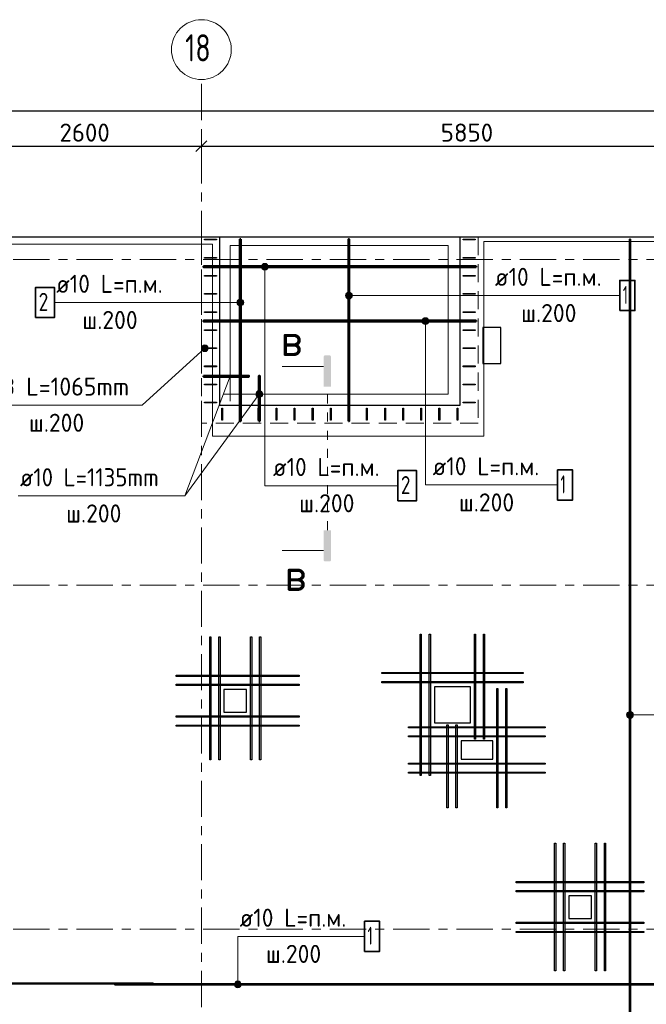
# Model space of a CAD drawing. Header units: metres. Extents: x -38 to 88, y -15 to 19.
# Tile 15 of 41: x 43.64 to 50.57, y 8.17 to 19.05. Entities that reach past the tile are written whole.
import ezdxf

# ---------------------------------------------------------------- set-up
doc = ezdxf.new("R2010")
doc.units = ezdxf.units.M
doc.header["$PDMODE"] = 65
for name, pattern in [('______11', [0.5, 0.4, -0.05, 0, -0.05]), ('______2', [0.27, 0.2, -0.07]), ('______5', [1.1, 0.8, -0.1, 0.1, -0.1]), ('______9', [0.1, 0, -0.1])]:
    doc.linetypes.add(name, pattern=pattern)
for name, color, linetype, lineweight in [('XR$2$Осевая линия (1)', 7, '______5', 13), ('XR$2$Размерная линия (1)', 7, 'Continuous', 13), ('XR$3$Арм. стержнями верхней зоны', 180, 'Continuous', 35), ('XR$3$Арм. стержнями нижней зоны', 180, 'Continuous', 35), ('XR$3$Арм.стержн. Арматура края', 96, 'Continuous', 35), ('XR$3$Арм.стержн. Доп. арматура', 180, 'Continuous', 35), ('XR$3$Арм.стержн. Хомут', 240, 'Continuous', 35), ('XR$3$ВК__отв в полу 1-2 эт', 220, 'Continuous', 25), ('XR$3$Перекрытие (1)', 7, 'Continuous', 35), ('XR$3$Перекрытие (2)', 7, 'Continuous', 35)]:
    doc.layers.add(name, color=color, linetype=linetype, lineweight=lineweight)
doc.styles.add('ISOCPEUR', font='txt')
doc.dimstyles.new('DIMSTYLE_3', dxfattribs={"dimtxt": 0.2, "dimasz": 0.2, "dimexe": 0, "dimexo": 0, "dimgap": 0.1, "dimtad": 2, "dimdec": 0, "dimlfac": 1000, "dimrnd": 5, "dimzin": 12, "dimdsep": 46, "dimtxsty": 'ISOCPEUR', "dimblk1": 'ALL_ML_STRICH', "dimblk2": 'ALL_ML_STRICH', "dimsah": 1, "dimcen": 0, "dimclrd": 7, "dimclre": 256, "dimclrt": 7, "dimadec": 0, "dimazin": 0, "dimtfac": 1, "dimtdec": 0, "dimtix": 1, "dimtmove": 2, "dimatfit": 3, "dimfxl": 0, "dimtzin": 0, "dimlwd": 0, "dimlwe": -3, "dimarcsym": 0})

# ---------------------------------------------------------------- blocks, each defined once
blk = doc.blocks.new('ALL_ML_STRICH')
at = {"color": 0, "linetype": 'ByBlock', "lineweight": -2}
for p, q in [((-1, 0), (0.5, 0)), ((-0.3, -0.3), (0.3, 0.3)), ((0, -0.5), (0, 0.5))]:
    blk.add_line(p, q, dxfattribs=at)
blk = doc.blocks.new('*D19')
at = {"layer": 'DEFPOINTS', "color": 7, "linetype": 'Continuous', "lineweight": 13, "transparency": 33554687}
for p in [(0.5, 18.043), (0.5, 17.947), (61.6, 17.12)]:
    blk.add_point(p, dxfattribs=at)
at = {"layer": 'XR$2$Размерная линия (1)', "color": 9, "linetype": 'Continuous', "lineweight": -2, "true_color": 0xc7c7c7, "transparency": 33554687}
for p, q in [((0.5, 17.967), (0.5, 18.043)), ((61.6, 17.14), (61.6, 18.043))]:
    blk.add_line(p, q, dxfattribs=at)
at = {"layer": 'XR$2$Размерная линия (1)', "color": 7, "linetype": 'Continuous', "lineweight": -2, "transparency": 33554687}
blk.add_line((0.5, 18.043), (61.6, 18.043), dxfattribs=at)
at = {"layer": 'XR$2$Размерная линия (1)', "color": 7, "linetype": 'Continuous', "lineweight": 13, "transparency": 33554687, "xscale": 0.2, "yscale": 0.2, "zscale": 0.2, "rotation": 180}
blk.add_blockref('ALL_ML_STRICH', (0.5, 18.043), dxfattribs=at)
at = {"layer": 'XR$2$Размерная линия (1)', "color": 7, "linetype": 'Continuous', "lineweight": 13, "transparency": 33554687, "xscale": 0.2, "yscale": 0.2, "zscale": 0.2}
blk.add_blockref('ALL_ML_STRICH', (61.6, 18.043), dxfattribs=at)
at = {"layer": 'XR$2$Размерная линия (1)', "color": 7, "linetype": 'Continuous', "lineweight": 13, "transparency": 33554687, "insert": (31.1, 18.193), "char_height": 0.2, "width": 1, "attachment_point": 5, "style": 'ISOCPEUR'}
blk.add_mtext('\\A1;{61100}', dxfattribs=at)
blk = doc.blocks.new('*D30')
at = {"layer": 'DEFPOINTS', "color": 7, "linetype": 'Continuous', "lineweight": 13, "transparency": 33554687}
for p in [(43.05, 17.674), (43.05, 17.653), (45.65, 17.62)]:
    blk.add_point(p, dxfattribs=at)
at = {"layer": 'XR$2$Размерная линия (1)', "color": 9, "linetype": 'Continuous', "lineweight": -2, "true_color": 0xc7c7c7, "transparency": 33554687}
for p, q in [((43.05, 17.654), (43.05, 17.653)), ((45.65, 17.64), (45.65, 17.653))]:
    blk.add_line(p, q, dxfattribs=at)
at = {"layer": 'XR$2$Размерная линия (1)', "color": 7, "linetype": 'Continuous', "lineweight": -2, "transparency": 33554687}
blk.add_line((43.05, 17.653), (45.65, 17.653), dxfattribs=at)
at = {"layer": 'XR$2$Размерная линия (1)', "color": 7, "linetype": 'Continuous', "lineweight": 13, "transparency": 33554687, "xscale": 0.2, "yscale": 0.2, "zscale": 0.2, "rotation": 180}
blk.add_blockref('ALL_ML_STRICH', (43.05, 17.653), dxfattribs=at)
at = {"layer": 'XR$2$Размерная линия (1)', "color": 7, "linetype": 'Continuous', "lineweight": 13, "transparency": 33554687, "xscale": 0.2, "yscale": 0.2, "zscale": 0.2}
blk.add_blockref('ALL_ML_STRICH', (45.65, 17.653), dxfattribs=at)
at = {"layer": 'XR$2$Размерная линия (1)', "color": 7, "linetype": 'Continuous', "lineweight": 13, "transparency": 33554687, "insert": (44.36, 17.803), "char_height": 0.2, "width": 0.8, "attachment_point": 5, "style": 'ISOCPEUR'}
blk.add_mtext('\\A1;{2600}', dxfattribs=at)
blk = doc.blocks.new('*D31')
at = {"layer": 'DEFPOINTS', "color": 7, "linetype": 'Continuous', "lineweight": 13, "transparency": 33554687}
for p in [(45.65, 17.653), (45.65, 17.62), (51.5, 17.39)]:
    blk.add_point(p, dxfattribs=at)
at = {"layer": 'XR$2$Размерная линия (1)', "color": 9, "linetype": 'Continuous', "lineweight": -2, "true_color": 0xc7c7c7, "transparency": 33554687}
for p, q in [((45.65, 17.64), (45.65, 17.653)), ((51.5, 17.41), (51.5, 17.653))]:
    blk.add_line(p, q, dxfattribs=at)
at = {"layer": 'XR$2$Размерная линия (1)', "color": 7, "linetype": 'Continuous', "lineweight": -2, "transparency": 33554687}
blk.add_line((45.65, 17.653), (51.5, 17.653), dxfattribs=at)
at = {"layer": 'XR$2$Размерная линия (1)', "color": 7, "linetype": 'Continuous', "lineweight": 13, "transparency": 33554687, "xscale": 0.2, "yscale": 0.2, "zscale": 0.2, "rotation": 180}
blk.add_blockref('ALL_ML_STRICH', (45.65, 17.653), dxfattribs=at)
at = {"layer": 'XR$2$Размерная линия (1)', "color": 7, "linetype": 'Continuous', "lineweight": 13, "transparency": 33554687, "xscale": 0.2, "yscale": 0.2, "zscale": 0.2}
blk.add_blockref('ALL_ML_STRICH', (51.5, 17.653), dxfattribs=at)
at = {"layer": 'XR$2$Размерная линия (1)', "color": 7, "linetype": 'Continuous', "lineweight": 13, "transparency": 33554687, "insert": (48.585, 17.803), "char_height": 0.2, "width": 0.8, "attachment_point": 5, "style": 'ISOCPEUR'}
blk.add_mtext('\\A1;{5850}', dxfattribs=at)

msp = doc.modelspace()

# ---------------------------------------------------------------- hatches: boundary and pattern name
at = {"linetype": 'Continuous', "lineweight": 25, "true_color": 0x000000, "transparency": 33554687}
for points in [[(47.0006, 15.324), (47.0011, 15.3265), (47.0019, 15.3289), (47.003, 15.3312), (47.0045, 15.3333), (47.0062, 15.3353), (47.0081, 15.3369), (47.0102, 15.3384), (47.0125, 15.3395), (47.0149, 15.3403), (47.0174, 15.3408), (47.02, 15.341), (47.0645, 15.341), (47.067, 15.3408), (47.0695, 15.3403), (47.072, 15.3395), (47.0743, 15.3384), (47.0764, 15.3369), (47.0783, 15.3353), (47.08, 15.3333), (47.0814, 15.3312), (47.0825, 15.3289), (47.0834, 15.3265), (47.0839, 15.324), (47.084, 15.3214), (47.084, 14.9965), (47.0004, 14.9965), (47.0004, 15.3214)], [(47.0006, 13.081), (47.0004, 13.0836), (47.0004, 13.4085), (47.084, 13.4085), (47.084, 13.0836), (47.0839, 13.081), (47.0834, 13.0785), (47.0825, 13.0761), (47.0814, 13.0738), (47.08, 13.0717), (47.0783, 13.0697), (47.0764, 13.0681), (47.0743, 13.0666), (47.072, 13.0655), (47.0695, 13.0647), (47.067, 13.0642), (47.0645, 13.064), (47.02, 13.064), (47.0174, 13.0642), (47.0149, 13.0647), (47.0125, 13.0655), (47.0102, 13.0666), (47.0081, 13.0681), (47.0062, 13.0697), (47.0045, 13.0717), (47.003, 13.0738), (47.0019, 13.0761), (47.0011, 13.0785)]]:
    msp.add_hatch(color=18, dxfattribs=at).paths.add_polyline_path(points, flags=16)
at = {"layer": 'XR$3$Арм. стержнями верхней зоны', "linetype": 'Continuous', "lineweight": 13, "transparency": 33554687}
for points in [[(46.3136, 16.3202), (46.3886, 16.3202), (46.3834, 16.3389)], [(46.3136, 16.3202), (46.3834, 16.3389), (46.3189, 16.3389)], [(46.3189, 16.3389), (46.3834, 16.3389), (46.3699, 16.3524)], [(46.3189, 16.3389), (46.3699, 16.3524), (46.3324, 16.3524)], [(46.3324, 16.3524), (46.3699, 16.3524), (46.3511, 16.3577)], [(46.3189, 16.3014), (46.3886, 16.3202), (46.3136, 16.3202)], [(46.3189, 16.3014), (46.3834, 16.3014), (46.3886, 16.3202)], [(46.3324, 16.2879), (46.3834, 16.3014), (46.3189, 16.3014)], [(46.3324, 16.2879), (46.3699, 16.2879), (46.3834, 16.3014)], [(46.3699, 16.2879), (46.3324, 16.2879), (46.3511, 16.2827)], [(46.048, 15.9066), (46.048, 15.9441), (46.0428, 15.9253)], [(46.048, 15.9441), (46.0615, 15.8931), (46.0615, 15.9576)], [(46.048, 15.9441), (46.048, 15.9066), (46.0615, 15.8931)], [(46.0615, 15.9576), (46.0803, 15.8878), (46.0803, 15.9628)], [(46.0615, 15.9576), (46.0615, 15.8931), (46.0803, 15.8878)], [(46.0803, 15.9628), (46.0803, 15.8878), (46.099, 15.8931)], [(46.0803, 15.9628), (46.099, 15.8931), (46.099, 15.9576)], [(46.099, 15.9576), (46.099, 15.8931), (46.1125, 15.9066)], [(46.099, 15.9576), (46.1125, 15.9066), (46.1125, 15.9441)], [(46.1125, 15.9441), (46.1125, 15.9066), (46.1178, 15.9253)], [(50.3552, 11.3492), (50.3552, 11.3867), (50.35, 11.368)], [(50.3687, 11.3357), (50.3687, 11.4002), (50.3552, 11.3867)], [(50.3687, 11.3357), (50.3552, 11.3867), (50.3552, 11.3492)], [(50.3875, 11.3305), (50.3875, 11.4055), (50.3687, 11.4002)], [(50.3875, 11.3305), (50.3687, 11.4002), (50.3687, 11.3357)], [(50.4062, 11.3357), (50.4062, 11.4002), (50.3875, 11.4055)], [(50.4062, 11.3357), (50.3875, 11.4055), (50.3875, 11.3305)], [(50.4197, 11.3492), (50.4197, 11.3867), (50.4062, 11.4002)], [(50.4197, 11.3492), (50.4062, 11.4002), (50.4062, 11.3357)], [(50.4197, 11.3867), (50.4197, 11.3492), (50.425, 11.368)]]:
    msp.add_hatch(color=7, dxfattribs=at).paths.add_polyline_path(points)
at = {"layer": 'XR$3$Арм. стержнями нижней зоны', "linetype": 'Continuous', "lineweight": 13, "transparency": 33554687}
for points in [[(47.248, 15.9834), (47.248, 16.0209), (47.2428, 16.0021)], [(47.2615, 15.9699), (47.2615, 16.0344), (47.248, 16.0209)], [(47.2615, 15.9699), (47.248, 16.0209), (47.248, 15.9834)], [(47.2803, 15.9646), (47.2803, 16.0396), (47.2615, 16.0344)], [(47.2803, 15.9646), (47.2615, 16.0344), (47.2615, 15.9699)], [(47.299, 15.9699), (47.299, 16.0344), (47.2803, 16.0396)], [(47.299, 15.9699), (47.2803, 16.0396), (47.2803, 15.9646)], [(47.3125, 15.9834), (47.3125, 16.0209), (47.299, 16.0344)], [(47.3125, 15.9834), (47.299, 16.0344), (47.299, 15.9699)], [(47.3125, 16.0209), (47.3125, 15.9834), (47.3178, 16.0021)], [(48.0889, 15.7202), (48.1639, 15.7202), (48.1586, 15.7389)], [(48.0889, 15.7202), (48.1586, 15.7389), (48.0941, 15.7389)], [(48.0941, 15.7014), (48.1639, 15.7202), (48.0889, 15.7202)], [(48.0941, 15.7389), (48.1586, 15.7389), (48.1451, 15.7524)], [(48.0941, 15.7389), (48.1451, 15.7524), (48.1076, 15.7524)], [(48.0941, 15.7014), (48.1586, 15.7014), (48.1639, 15.7202)], [(48.1076, 15.6879), (48.1586, 15.7014), (48.0941, 15.7014)], [(48.1076, 15.7524), (48.1451, 15.7524), (48.1264, 15.7577)], [(48.1076, 15.6879), (48.1451, 15.6879), (48.1586, 15.7014)], [(48.1451, 15.6879), (48.1076, 15.6879), (48.1264, 15.6827)], [(46.0857, 8.4088), (46.0212, 8.4088), (46.0159, 8.39)], [(46.0857, 8.4088), (46.0159, 8.39), (46.0909, 8.39)], [(46.0909, 8.39), (46.0159, 8.39), (46.0212, 8.3713)], [(46.0722, 8.4223), (46.0347, 8.4223), (46.0212, 8.4088)], [(46.0722, 8.4223), (46.0212, 8.4088), (46.0857, 8.4088)], [(46.0909, 8.39), (46.0212, 8.3713), (46.0857, 8.3713)], [(46.0347, 8.4223), (46.0722, 8.4223), (46.0534, 8.4275)], [(46.0857, 8.3713), (46.0212, 8.3713), (46.0347, 8.3578)], [(46.0857, 8.3713), (46.0347, 8.3578), (46.0722, 8.3578)], [(46.0722, 8.3578), (46.0347, 8.3578), (46.0534, 8.3525)]]:
    msp.add_hatch(color=7, dxfattribs=at).paths.add_polyline_path(points)
at = {"layer": 'XR$3$Арм.стержн. Арматура края', "linetype": 'Continuous', "lineweight": 13, "transparency": 33554687}
for points in [[(46.2532, 14.9179), (46.3205, 14.8918), (46.26, 14.9361)], [(46.2561, 14.8991), (46.3052, 14.8798), (46.2532, 14.9179)], [(46.2532, 14.9179), (46.3052, 14.8798), (46.3205, 14.8918)], [(46.26, 14.9361), (46.3274, 14.9101), (46.2753, 14.9482)], [(46.26, 14.9361), (46.3205, 14.8918), (46.3274, 14.9101)], [(46.2753, 14.9482), (46.3244, 14.9289), (46.2942, 14.9511)], [(46.2753, 14.9482), (46.3274, 14.9101), (46.3244, 14.9289)], [(46.2942, 14.9511), (46.3244, 14.9289), (46.3124, 14.9443)], [(46.2863, 14.8769), (46.2561, 14.8991), (46.2681, 14.8837)], [(46.2561, 14.8991), (46.2863, 14.8769), (46.3052, 14.8798)]]:
    msp.add_hatch(color=7, dxfattribs=at).paths.add_polyline_path(points)
at = {"layer": 'XR$3$Арм.стержн. Хомут', "linetype": 'Continuous', "lineweight": 13, "transparency": 33554687}
for points in [[(45.6628, 15.4478), (45.7236, 15.4087), (45.6802, 15.4565)], [(45.6802, 15.4565), (45.7236, 15.4087), (45.7245, 15.4278)], [(45.6802, 15.4565), (45.7245, 15.4278), (45.6993, 15.4556)], [(45.6993, 15.4556), (45.7245, 15.4278), (45.7158, 15.4452)], [(45.6515, 15.4122), (45.6958, 15.3835), (45.6524, 15.4313)], [(45.6767, 15.3844), (45.6515, 15.4122), (45.6602, 15.3948)], [(45.6515, 15.4122), (45.6767, 15.3844), (45.6958, 15.3835)], [(45.6524, 15.4313), (45.7132, 15.3922), (45.6628, 15.4478)], [(45.6524, 15.4313), (45.6958, 15.3835), (45.7132, 15.3922)], [(45.6628, 15.4478), (45.7132, 15.3922), (45.7236, 15.4087)]]:
    msp.add_hatch(color=7, dxfattribs=at).paths.add_polyline_path(points)

# ---------------------------------------------------------------- linework, layer by layer
at = {"color": 7, "linetype": 'Continuous', "lineweight": 13, "transparency": 33554687}
for p, q in [((47.0004, 15.2195), (46.5437, 15.2195)), ((47.0004, 13.1855), (46.5437, 13.1855))]:
    msp.add_line(p, q, dxfattribs=at)
at = {"color": 7, "linetype": '______9', "lineweight": 13, "transparency": 33554687}
msp.add_line((47.0422, 13.4085), (47.0422, 14.9965), dxfattribs=at)
at = {"layer": 'XR$2$Осевая линия (1)', "color": 253, "linetype": '______11', "lineweight": 13, "true_color": 0xa0a0a0, "transparency": 33554687}
for p, q in [((45.65, 6.74), (45.65, 18.35)), ((-2.63, 16.4), (62.6, 16.4)), ((-2.63, 12.8), (62.6, 12.8)), ((-2.63, 9), (62.6, 9))]:
    msp.add_line(p, q, dxfattribs=at)
at = {"layer": 'XR$2$Осевая линия (1)', "color": 7, "linetype": 'Continuous', "lineweight": 13, "transparency": 33554687}
msp.add_circle((45.6504, 18.7201), 0.3304, dxfattribs=at)
at = {"layer": 'XR$3$Арм. стержнями верхней зоны', "color": 7, "linetype": 'Continuous', "lineweight": 13, "transparency": 33554687}
for p, q in [((46.3511, 16.3577), (46.3511, 16.3577)), ((46.3136, 16.3202), (46.3136, 16.3202)), ((46.3511, 13.9008), (46.3511, 16.3202)), ((46.3511, 16.2827), (46.3511, 16.2827)), ((46.3886, 16.3202), (46.3886, 16.3202)), ((44.0251, 15.9253), (45.4251, 15.9253)), ((45.4251, 15.9253), (46.0803, 15.9253)), ((46.0428, 15.9253), (46.0428, 15.9253)), ((46.0803, 15.9628), (46.0803, 15.9628)), ((46.0803, 15.8878), (46.0803, 15.8878)), ((46.1178, 15.9253), (46.1178, 15.9253)), ((46.3511, 13.9008), (47.8211, 13.9008)), ((50.35, 11.368), (50.35, 11.368)), ((50.3875, 11.4055), (50.3875, 11.4055)), ((50.8533, 11.368), (50.3875, 11.368)), ((50.3875, 11.3305), (50.3875, 11.3305)), ((50.425, 11.368), (50.425, 11.368))]:
    msp.add_line(p, q, dxfattribs=at)
at = {"layer": 'XR$3$Арм. стержнями верхней зоны', "color": 4, "linetype": 'Continuous', "lineweight": 50, "transparency": 33554687}
for points in [[(46.0853, 16.625), (46.0853, 14.6153), (46.0753, 14.6153), (46.0753, 16.625), (46.0853, 16.625)], [(48.6855, 16.3152), (45.675, 16.3152), (45.675, 16.3252), (48.6855, 16.3252), (48.6855, 16.3152)]]:
    msp.add_lwpolyline(points, dxfattribs=at)
at = {"layer": 'XR$3$Арм. стержнями верхней зоны', "color": 4, "linetype": 'Continuous', "lineweight": 35, "transparency": 33554687}
msp.add_lwpolyline([(50.3925, 16.625), (50.3925, 5.195), (50.3825, 5.195), (50.3825, 16.625), (50.3925, 16.625)], dxfattribs=at)
at = {"layer": 'XR$3$Арм. стержнями верхней зоны', "color": 7, "linetype": 'Continuous', "lineweight": 35, "transparency": 33554687}
for points in [[(43.8185, 15.7586), (44.0251, 15.7586), (44.0251, 16.092), (43.8185, 16.092), (43.8185, 15.7586)], [(47.8211, 13.7341), (48.0278, 13.7341), (48.0278, 14.0674), (47.8211, 14.0674), (47.8211, 13.7341)]]:
    msp.add_lwpolyline(points, dxfattribs=at)
at = {"layer": 'XR$3$Арм. стержнями верхней зоны', "color": 7, "linetype": 'Continuous', "lineweight": 13, "transparency": 33554687}
for centre in [(46.3511, 16.3202), (46.0803, 15.9253), (50.3875, 11.368)]:
    msp.add_circle(centre, 0.0375, dxfattribs=at)
at = {"layer": 'XR$3$Арм. стержнями нижней зоны', "color": 7, "linetype": 'Continuous', "lineweight": 13, "transparency": 33554687}
for p, q in [((47.2428, 16.0021), (47.2428, 16.0021)), ((47.2803, 16.0396), (47.2803, 16.0396)), ((48.8747, 16.0021), (47.2803, 16.0021)), ((47.3178, 16.0021), (47.3178, 16.0021)), ((48.8747, 16.0021), (50.2747, 16.0021)), ((47.2803, 15.9646), (47.2803, 15.9646)), ((48.0889, 15.7202), (48.0889, 15.7202)), ((48.1264, 15.7577), (48.1264, 15.7577)), ((48.1264, 13.9094), (48.1264, 15.7202)), ((48.1264, 15.6827), (48.1264, 15.6827)), ((48.1639, 15.7202), (48.1639, 15.7202)), ((48.1264, 13.9094), (49.5864, 13.9094)), ((46.0534, 8.9206), (47.4534, 8.9206)), ((46.0534, 8.9206), (46.0534, 8.39)), ((46.0159, 8.39), (46.0159, 8.39)), ((46.0534, 8.4275), (46.0534, 8.4275)), ((46.0909, 8.39), (46.0909, 8.39)), ((46.0534, 8.3525), (46.0534, 8.3525))]:
    msp.add_line(p, q, dxfattribs=at)
at = {"layer": 'XR$3$Арм. стержнями нижней зоны', "color": 4, "linetype": 'Continuous', "lineweight": 50, "transparency": 33554687}
for points in [[(47.2753, 14.6153), (47.2753, 16.625), (47.2853, 16.625), (47.2853, 14.6153), (47.2753, 14.6153)], [(48.6855, 15.7152), (45.675, 15.7152), (45.675, 15.7252), (48.6855, 15.7252), (48.6855, 15.7152)]]:
    msp.add_lwpolyline(points, dxfattribs=at)
at = {"layer": 'XR$3$Арм. стержнями нижней зоны', "color": 7, "linetype": 'Continuous', "lineweight": 35, "transparency": 33554687}
for points in [[(50.2747, 15.8354), (50.4414, 15.8354), (50.4414, 16.1688), (50.2747, 16.1688), (50.2747, 15.8354)], [(49.5864, 13.7427), (49.753, 13.7427), (49.753, 14.0761), (49.5864, 14.0761), (49.5864, 13.7427)], [(47.4534, 8.7539), (47.6201, 8.7539), (47.6201, 9.0872), (47.4534, 9.0872), (47.4534, 8.7539)]]:
    msp.add_lwpolyline(points, dxfattribs=at)
at = {"layer": 'XR$3$Арм. стержнями нижней зоны', "color": 4, "linetype": 'Continuous', "lineweight": 35, "transparency": 33554687}
for points in [[(45.115, 8.395), (33.415, 8.395), (33.415, 8.405), (45.115, 8.405), (45.115, 8.395)], [(56.395, 8.385), (44.695, 8.385), (44.695, 8.395), (56.395, 8.395), (56.395, 8.385)]]:
    msp.add_lwpolyline(points, dxfattribs=at)
at = {"layer": 'XR$3$Арм. стержнями нижней зоны', "color": 7, "linetype": 'Continuous', "lineweight": 13, "transparency": 33554687}
for centre in [(47.2803, 16.0021), (48.1264, 15.7202), (46.0534, 8.39)]:
    msp.add_circle(centre, 0.0375, dxfattribs=at)
at = {"layer": 'XR$3$Арм.стержн. Арматура края', "color": 7, "linetype": 'Continuous', "lineweight": 13, "transparency": 33554687}
for p, q in [((45.4656, 13.7875), (46.2903, 14.914)), ((46.26, 14.9361), (46.26, 14.9361)), ((46.3124, 14.9443), (46.3124, 14.9443)), ((46.2681, 14.8837), (46.2681, 14.8837)), ((46.3205, 14.8918), (46.3205, 14.8918)), ((43.6256, 13.7875), (45.4656, 13.7875))]:
    msp.add_line(p, q, dxfattribs=at)
at = {"layer": 'XR$3$Арм.стержн. Арматура края', "color": 4, "linetype": 'Continuous', "lineweight": 50, "transparency": 33554687}
for points in [[(45.675, 15.1152), (46.175, 15.1152), (46.175, 15.1052), (45.675, 15.1052), (45.675, 15.1152)], [(46.2853, 14.6152), (46.2853, 15.1152), (46.2953, 15.1152), (46.2953, 14.6152), (46.2853, 14.6152)]]:
    msp.add_lwpolyline(points, dxfattribs=at)
at = {"layer": 'XR$3$Арм.стержн. Арматура края', "color": 7, "linetype": 'Continuous', "lineweight": 13, "transparency": 33554687}
msp.add_circle((46.2903, 14.914), 0.0375, dxfattribs=at)
at = {"layer": 'XR$3$Арм.стержн. Доп. арматура', "color": 34, "linetype": 'Continuous', "lineweight": 25, "transparency": 33554687}
for points in [[(45.744, 10.87), (45.744, 12.23), (45.756, 12.23), (45.756, 10.87), (45.744, 10.87)], [(45.744, 10.87), (45.744, 12.23), (45.756, 12.23), (45.756, 10.87), (45.744, 10.87)], [(45.844, 10.87), (45.844, 12.23), (45.856, 12.23), (45.856, 10.87), (45.844, 10.87)], [(45.844, 10.87), (45.844, 12.23), (45.856, 12.23), (45.856, 10.87), (45.844, 10.87)], [(46.194, 10.87), (46.194, 12.23), (46.206, 12.23), (46.206, 10.87), (46.194, 10.87)], [(46.194, 10.87), (46.194, 12.23), (46.206, 12.23), (46.206, 10.87), (46.194, 10.87)], [(46.294, 10.87), (46.294, 12.23), (46.306, 12.23), (46.306, 10.87), (46.294, 10.87)], [(46.294, 10.87), (46.294, 12.23), (46.306, 12.23), (46.306, 10.87), (46.294, 10.87)], [(48.069, 10.7), (48.069, 12.26), (48.081, 12.26), (48.081, 10.7), (48.069, 10.7)], [(48.069, 10.7), (48.069, 12.26), (48.081, 12.26), (48.081, 10.7), (48.069, 10.7)], [(48.169, 10.7), (48.169, 12.26), (48.181, 12.26), (48.181, 10.7), (48.169, 10.7)], [(48.169, 10.7), (48.169, 12.26), (48.181, 12.26), (48.181, 10.7), (48.169, 10.7)], [(48.669, 11.1), (48.669, 12.26), (48.681, 12.26), (48.681, 11.1), (48.669, 11.1)], [(48.669, 11.1), (48.669, 12.26), (48.681, 12.26), (48.681, 11.1), (48.669, 11.1)], [(48.769, 11.1), (48.769, 12.26), (48.781, 12.26), (48.781, 11.1), (48.769, 11.1)], [(48.769, 11.1), (48.769, 12.26), (48.781, 12.26), (48.781, 11.1), (48.769, 11.1)], [(46.73, 11.794), (45.37, 11.794), (45.37, 11.806), (46.73, 11.806), (46.73, 11.794)], [(46.73, 11.794), (45.37, 11.794), (45.37, 11.806), (46.73, 11.806), (46.73, 11.794)], [(49.205, 11.824), (47.645, 11.824), (47.645, 11.836), (49.205, 11.836), (49.205, 11.824)], [(49.205, 11.824), (47.645, 11.824), (47.645, 11.836), (49.205, 11.836), (49.205, 11.824)], [(46.73, 11.694), (45.37, 11.694), (45.37, 11.706), (46.73, 11.706), (46.73, 11.694)], [(46.73, 11.694), (45.37, 11.694), (45.37, 11.706), (46.73, 11.706), (46.73, 11.694)], [(49.205, 11.724), (47.645, 11.724), (47.645, 11.736), (49.205, 11.736), (49.205, 11.724)], [(49.205, 11.724), (47.645, 11.724), (47.645, 11.736), (49.205, 11.736), (49.205, 11.724)], [(48.914, 10.34), (48.914, 11.66), (48.926, 11.66), (48.926, 10.34), (48.914, 10.34)], [(48.914, 10.34), (48.914, 11.66), (48.926, 11.66), (48.926, 10.34), (48.914, 10.34)], [(49.014, 10.34), (49.014, 11.66), (49.026, 11.66), (49.026, 10.34), (49.014, 10.34)], [(49.014, 10.34), (49.014, 11.66), (49.026, 11.66), (49.026, 10.34), (49.014, 10.34)], [(46.73, 11.344), (45.37, 11.344), (45.37, 11.356), (46.73, 11.356), (46.73, 11.344)], [(46.73, 11.344), (45.37, 11.344), (45.37, 11.356), (46.73, 11.356), (46.73, 11.344)], [(46.73, 11.244), (45.37, 11.244), (45.37, 11.256), (46.73, 11.256), (46.73, 11.244)], [(46.73, 11.244), (45.37, 11.244), (45.37, 11.256), (46.73, 11.256), (46.73, 11.244)], [(49.45, 11.224), (47.94, 11.224), (47.94, 11.236), (49.45, 11.236), (49.45, 11.224)], [(49.45, 11.224), (47.94, 11.224), (47.94, 11.236), (49.45, 11.236), (49.45, 11.224)], [(48.364, 10.34), (48.364, 11.26), (48.376, 11.26), (48.376, 10.34), (48.364, 10.34)], [(48.364, 10.34), (48.364, 11.26), (48.376, 11.26), (48.376, 10.34), (48.364, 10.34)], [(48.464, 10.34), (48.464, 11.26), (48.476, 11.26), (48.476, 10.34), (48.464, 10.34)], [(48.464, 10.34), (48.464, 11.26), (48.476, 11.26), (48.476, 10.34), (48.464, 10.34)], [(49.45, 11.124), (47.94, 11.124), (47.94, 11.136), (49.45, 11.136), (49.45, 11.124)], [(49.45, 11.124), (47.94, 11.124), (47.94, 11.136), (49.45, 11.136), (49.45, 11.124)], [(49.45, 10.824), (47.94, 10.824), (47.94, 10.836), (49.45, 10.836), (49.45, 10.824)], [(49.45, 10.824), (47.94, 10.824), (47.94, 10.836), (49.45, 10.836), (49.45, 10.824)], [(49.45, 10.724), (47.94, 10.724), (47.94, 10.736), (49.45, 10.736), (49.45, 10.724)], [(49.45, 10.724), (47.94, 10.724), (47.94, 10.736), (49.45, 10.736), (49.45, 10.724)], [(49.554, 8.54), (49.554, 9.95), (49.566, 9.95), (49.566, 8.54), (49.554, 8.54)], [(49.554, 8.54), (49.554, 9.95), (49.566, 9.95), (49.566, 8.54), (49.554, 8.54)], [(49.654, 8.54), (49.654, 9.95), (49.666, 9.95), (49.666, 8.54), (49.654, 8.54)], [(49.654, 8.54), (49.654, 9.95), (49.666, 9.95), (49.666, 8.54), (49.654, 8.54)], [(50.004, 8.54), (50.004, 9.95), (50.016, 9.95), (50.016, 8.54), (50.004, 8.54)], [(50.004, 8.54), (50.004, 9.95), (50.016, 9.95), (50.016, 8.54), (50.004, 8.54)], [(50.104, 8.54), (50.104, 9.95), (50.116, 9.95), (50.116, 8.54), (50.104, 8.54)], [(50.104, 8.54), (50.104, 9.95), (50.116, 9.95), (50.116, 8.54), (50.104, 8.54)], [(50.54, 9.514), (49.13, 9.514), (49.13, 9.526), (50.54, 9.526), (50.54, 9.514)], [(50.54, 9.514), (49.13, 9.514), (49.13, 9.526), (50.54, 9.526), (50.54, 9.514)], [(50.54, 9.414), (49.13, 9.414), (49.13, 9.426), (50.54, 9.426), (50.54, 9.414)], [(50.54, 9.414), (49.13, 9.414), (49.13, 9.426), (50.54, 9.426), (50.54, 9.414)], [(50.54, 9.064), (49.13, 9.064), (49.13, 9.076), (50.54, 9.076), (50.54, 9.064)], [(50.54, 9.064), (49.13, 9.064), (49.13, 9.076), (50.54, 9.076), (50.54, 9.064)], [(50.54, 8.964), (49.13, 8.964), (49.13, 8.976), (50.54, 8.976), (50.54, 8.964)], [(50.54, 8.964), (49.13, 8.964), (49.13, 8.976), (50.54, 8.976), (50.54, 8.964)]]:
    msp.add_lwpolyline(points, dxfattribs=at)
at = {"layer": 'XR$3$Арм.стержн. Хомут', "color": 7, "linetype": 'Continuous', "lineweight": 13, "transparency": 33554687}
for p, q in [((44.9945, 14.7898), (45.688, 15.42)), ((45.6602, 15.3948), (45.6602, 15.3948)), ((45.6628, 15.4478), (45.6628, 15.4478)), ((45.7132, 15.3922), (45.7132, 15.3922)), ((45.7158, 15.4452), (45.7158, 15.4452)), ((43.2745, 14.7898), (44.9945, 14.7898))]:
    msp.add_line(p, q, dxfattribs=at)
at = {"layer": 'XR$3$Арм.стержн. Хомут', "color": 40, "linetype": 'Continuous', "lineweight": 25, "transparency": 33554687}
for points in [[(45.684, 16.624), (45.816, 16.624), (45.816, 16.616), (45.684, 16.616), (45.684, 16.624)], [(48.676, 16.616), (48.544, 16.616), (48.544, 16.624), (48.676, 16.624), (48.676, 16.616)], [(45.684, 16.424), (45.816, 16.424), (45.816, 16.416), (45.684, 16.416), (45.684, 16.424)], [(48.676, 16.416), (48.544, 16.416), (48.544, 16.424), (48.676, 16.424), (48.676, 16.416)], [(45.684, 16.224), (45.816, 16.224), (45.816, 16.216), (45.684, 16.216), (45.684, 16.224)], [(48.676, 16.216), (48.544, 16.216), (48.544, 16.224), (48.676, 16.224), (48.676, 16.216)], [(45.684, 16.024), (45.816, 16.024), (45.816, 16.016), (45.684, 16.016), (45.684, 16.024)], [(48.676, 16.016), (48.544, 16.016), (48.544, 16.024), (48.676, 16.024), (48.676, 16.016)], [(45.684, 15.824), (45.816, 15.824), (45.816, 15.816), (45.684, 15.816), (45.684, 15.824)], [(48.676, 15.816), (48.544, 15.816), (48.544, 15.824), (48.676, 15.824), (48.676, 15.816)], [(45.684, 15.624), (45.816, 15.624), (45.816, 15.616), (45.684, 15.616), (45.684, 15.624)], [(48.676, 15.616), (48.544, 15.616), (48.544, 15.624), (48.676, 15.624), (48.676, 15.616)], [(45.684, 15.424), (45.816, 15.424), (45.816, 15.416), (45.684, 15.416), (45.684, 15.424)], [(48.676, 15.416), (48.544, 15.416), (48.544, 15.424), (48.676, 15.424), (48.676, 15.416)], [(45.684, 15.224), (45.816, 15.224), (45.816, 15.216), (45.684, 15.216), (45.684, 15.224)], [(48.676, 15.216), (48.544, 15.216), (48.544, 15.224), (48.676, 15.224), (48.676, 15.216)], [(45.684, 15.024), (45.816, 15.024), (45.816, 15.016), (45.684, 15.016), (45.684, 15.024)], [(48.676, 15.016), (48.544, 15.016), (48.544, 15.024), (48.676, 15.024), (48.676, 15.016)], [(45.684, 14.824), (45.816, 14.824), (45.816, 14.816), (45.684, 14.816), (45.684, 14.824)], [(48.676, 14.816), (48.544, 14.816), (48.544, 14.824), (48.676, 14.824), (48.676, 14.816)], [(45.876, 14.624), (45.876, 14.756), (45.884, 14.756), (45.884, 14.624), (45.876, 14.624)], [(46.076, 14.624), (46.076, 14.756), (46.084, 14.756), (46.084, 14.624), (46.076, 14.624)], [(46.276, 14.624), (46.276, 14.756), (46.284, 14.756), (46.284, 14.624), (46.276, 14.624)], [(46.476, 14.624), (46.476, 14.756), (46.484, 14.756), (46.484, 14.624), (46.476, 14.624)], [(46.676, 14.624), (46.676, 14.756), (46.684, 14.756), (46.684, 14.624), (46.676, 14.624)], [(46.876, 14.624), (46.876, 14.756), (46.884, 14.756), (46.884, 14.624), (46.876, 14.624)], [(47.076, 14.624), (47.076, 14.756), (47.084, 14.756), (47.084, 14.624), (47.076, 14.624)], [(47.276, 14.624), (47.276, 14.756), (47.284, 14.756), (47.284, 14.624), (47.276, 14.624)], [(47.476, 14.624), (47.476, 14.756), (47.484, 14.756), (47.484, 14.624), (47.476, 14.624)], [(47.676, 14.624), (47.676, 14.756), (47.684, 14.756), (47.684, 14.624), (47.676, 14.624)], [(47.876, 14.624), (47.876, 14.756), (47.884, 14.756), (47.884, 14.624), (47.876, 14.624)], [(48.076, 14.624), (48.076, 14.756), (48.084, 14.756), (48.084, 14.624), (48.076, 14.624)], [(48.276, 14.624), (48.276, 14.756), (48.284, 14.756), (48.284, 14.624), (48.276, 14.624)], [(48.476, 14.624), (48.476, 14.756), (48.484, 14.756), (48.484, 14.624), (48.476, 14.624)]]:
    msp.add_lwpolyline(points, dxfattribs=at)
at = {"layer": 'XR$3$Арм.стержн. Хомут', "color": 7, "linetype": 'Continuous', "lineweight": 13, "transparency": 33554687}
msp.add_circle((45.688, 15.42), 0.0375, dxfattribs=at)
at = {"layer": 'XR$3$ВК__отв в полу 1-2 эт', "color": 7, "linetype": 'Continuous', "lineweight": 13, "transparency": 33554687}
msp.add_line((45.9671, 15.1102), (45.4656, 13.7875), dxfattribs=at)
for points in [[(43.0035, 16.569), (45.7735, 16.569), (45.7735, 14.449), (48.7735, 14.449), (48.7735, 16.599), (51.2835, 16.599), (51.2835, 16.329)], [(45.8971, 14.914), (48.3771, 14.914), (48.3771, 16.554), (45.9671, 16.554), (45.9671, 14.834)]]:
    msp.add_lwpolyline(points, dxfattribs=at)
at = {"layer": 'XR$3$Перекрытие (1)', "color": 7, "linetype": 'Continuous', "lineweight": 25, "transparency": 33554687}
for p, q in [((42.85, 16.65), (45.85, 16.65)), ((45.85, 16.65), (45.85, 14.79)), ((48.51, 14.79), (48.5105, 16.65)), ((48.5105, 16.65), (51.625, 16.65)), ((48.7605, 15.65), (48.7605, 15.25)), ((48.9605, 15.65), (48.7605, 15.65)), ((48.9605, 15.25), (48.9605, 15.65)), ((48.7605, 15.25), (48.9605, 15.25)), ((45.85, 14.79), (48.51, 14.79)), ((45.9, 11.65), (45.9, 11.4)), ((46.15, 11.65), (45.9, 11.65)), ((46.15, 11.4), (46.15, 11.65)), ((48.225, 11.68), (48.225, 11.28)), ((48.625, 11.68), (48.225, 11.68)), ((48.625, 11.28), (48.625, 11.68)), ((45.9, 11.4), (46.15, 11.4)), ((48.225, 11.28), (48.625, 11.28)), ((48.52, 11.08), (48.52, 10.88)), ((48.87, 11.08), (48.52, 11.08)), ((48.87, 10.88), (48.87, 11.08)), ((48.52, 10.88), (48.87, 10.88)), ((49.71, 9.37), (49.71, 9.12)), ((49.96, 9.37), (49.71, 9.37)), ((49.96, 9.12), (49.96, 9.37)), ((49.71, 9.12), (49.96, 9.12))]:
    msp.add_line(p, q, dxfattribs=at)
at = {"layer": 'XR$3$Перекрытие (2)', "color": 7, "linetype": '______2', "lineweight": 18, "transparency": 33554687}
for p, q in [((45.65, 14.5903), (45.65, 16.65)), ((48.7105, 16.65), (48.71, 14.5903)), ((48.71, 14.5903), (45.65, 14.5903))]:
    msp.add_line(p, q, dxfattribs=at)
at = {"layer": 'XR$3$Перекрытие (2)', "color": 7, "linetype": 'Continuous', "lineweight": 25, "transparency": 33554687}
msp.add_line((45.85, 16.65), (48.5105, 16.65), dxfattribs=at)

# ---------------------------------------------------------------- texts
at = {"color": 7, "linetype": 'Continuous', "lineweight": 13, "transparency": 33554687, "char_height": 0.35, "width": 0.381111, "attachment_point": 5, "style": 'ISOCPEUR'}
for insert in [(46.6464, 15.5085), (46.6907, 12.9133)]:
    msp.add_mtext('\\A1;{\\fISOCPEUR|i0|b0;\\H0.350000;\\W1.000000;\\C7;в}\\P', dxfattribs=dict(at, insert=insert))
at = {"layer": 'XR$2$Осевая линия (1)', "color": 7, "linetype": 'Continuous', "lineweight": 13, "transparency": 33554687, "insert": (45.4704, 18.5896), "char_height": 0.3, "width": 0.472281, "attachment_point": 7, "style": 'ISOCPEUR'}
msp.add_mtext('\\W0.75;18', dxfattribs=at)
at = {"layer": 'XR$3$Арм. стержнями верхней зоны', "color": 7, "linetype": 'Continuous', "lineweight": 25, "transparency": 33554687, "char_height": 0.2, "attachment_point": 7, "style": 'ISOCPEUR'}
for s, insert, width in [('\\W0.94;ø10 L=п.м. ', (44.0451, 16.032), 1.45377), ('\\W0.78;2', (43.8518, 15.832), 0.217605), ('\\W0.95;ш.200 ', (44.3351, 15.632), 0.874664), ('\\W0.94;ø10 L=п.м. ', (46.4411, 14.0074), 1.45377), ('\\W0.78;2', (47.8544, 13.8074), 0.217605), ('\\W0.95;ш.200 ', (46.7311, 13.6074), 0.874664)]:
    msp.add_mtext(s, dxfattribs=dict(at, insert=insert, width=width))
at = {"layer": 'XR$3$Арм. стержнями нижней зоны', "color": 7, "linetype": 'Continuous', "lineweight": 25, "transparency": 33554687, "char_height": 0.2, "attachment_point": 7, "style": 'ISOCPEUR'}
for s, insert, width in [('\\W0.94;ø10 L=п.м. ', (48.8947, 16.1088), 1.45377), ('\\W0.56;1', (50.3081, 15.9088), 0.155556), ('\\W0.95;ш.200 ', (49.1847, 15.7088), 0.874664), ('\\W0.94;ø10 L=п.м. ', (48.2064, 14.0161), 1.45377), ('\\W0.56;1', (49.6197, 13.8161), 0.155556), ('\\W0.95;ш.200 ', (48.4964, 13.6161), 0.874664), ('\\W0.94;ø10 L=п.м. ', (46.0734, 9.0272), 1.45377), ('\\W0.56;1', (47.4868, 8.8272), 0.155556), ('\\W0.95;ш.200 ', (46.3634, 8.6272), 0.874664)]:
    msp.add_mtext(s, dxfattribs=dict(at, insert=insert, width=width))
at = {"layer": 'XR$3$Арм.стержн. Арматура края', "color": 7, "linetype": 'Continuous', "lineweight": 25, "transparency": 33554687, "char_height": 0.2, "attachment_point": 7, "style": 'ISOCPEUR'}
for s, insert, width in [('\\W0.92;ø10 L=1135mm ', (43.6456, 13.8942), 1.871128), ('\\W0.95;ш.200 ', (44.1556, 13.4942), 0.874664)]:
    msp.add_mtext(s, dxfattribs=dict(at, insert=insert, width=width))
at = {"layer": 'XR$3$Арм.стержн. Хомут', "color": 7, "linetype": 'Continuous', "lineweight": 25, "transparency": 33554687, "char_height": 0.2, "attachment_point": 7, "style": 'ISOCPEUR'}
for s, insert, width in [('\\W0.96;ø8 L=1065mm ', (43.2945, 14.8965), 1.814811), ('\\W0.95;ш.200 ', (43.7445, 14.4965), 0.874664)]:
    msp.add_mtext(s, dxfattribs=dict(at, insert=insert, width=width))

# ---------------------------------------------------------------- dimensions: what is measured, and where the dimension line sits
at = {"layer": 'XR$2$Размерная линия (1)', "color": 7, "linetype": 'Continuous', "lineweight": 13, "transparency": 33554687}
for base, p1, p2, picture, middle in [((61.6, 18.0429), (0.5, 17.9668), (61.6, 17.1397), '*D19', (31.1, 18.1929)), ((45.65, 17.6528), (43.05, 17.6544), (45.65, 17.6402), '*D30', (44.36, 17.8028)), ((51.5, 17.6528), (45.65, 17.6402), (51.5, 17.4096), '*D31', (48.585, 17.8028))]:
    dim = msp.add_linear_dim(base=base, p1=p1, p2=p2, dimstyle='DIMSTYLE_3', override={"dimpost": '<>', "dimclrd": 7, "dimclre": 9, "dimclrt": 7, "dimlwd": 0, "dimlwe": 65533}, dxfattribs=at)
    dim.commit()
    dim.dimension.update_dxf_attribs({"geometry": picture, "text_midpoint": middle, "dimtype": 160})

doc.saveas('drawing.dxf')
